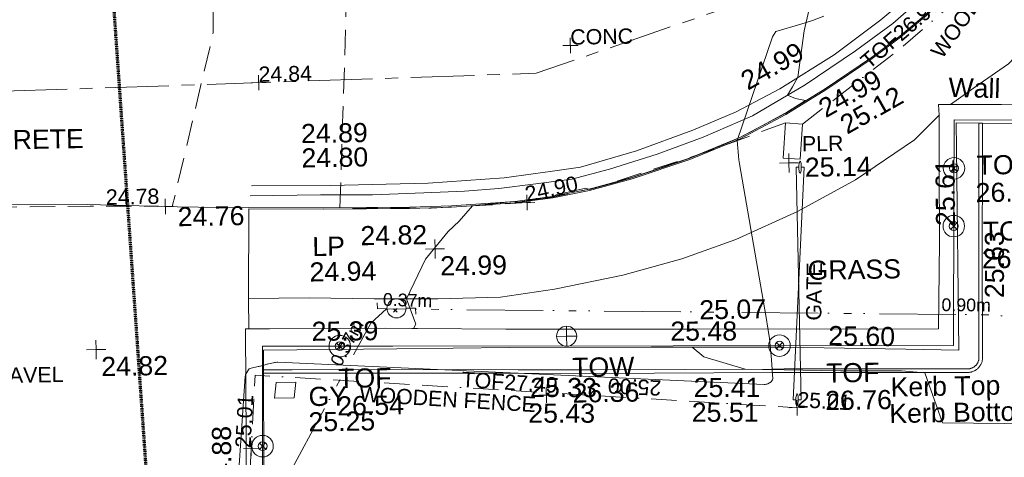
# Model space of a CAD drawing. Header units: millimetres. Extents: x -287732 to 520720, y -88450 to 287754.
# Tile 91 of 256: x -25973 to -6642, y -41589 to -33004. Entities that reach past the tile are written whole.
import ezdxf

# ---------------------------------------------------------------- set-up
doc = ezdxf.new("R2010")
doc.units = ezdxf.units.MM
for name, pattern in [('Dash 1_5mm', [3, 1.5, -1.5]), ('IMPORT-BORDER _5_', [1750, 500, -250, 500, -250, 0, -250]), ('IMPORT-CENTER _6_', [2000, 1250, -250, 250, -250]), ('IMPORT-DASHED _2_', [750, 500, -250]), ('IMPORT-UG_ELEC_STREET LIGHTING_QLB2 _2_', [2700, 1500, -300, 0, -250, 150, -300, 0, -200])]:
    doc.linetypes.add(name, pattern=pattern)
for name, color, linetype, lineweight, true_color in [('00__TOPO__TOP_OF_FENCE_SYMBOL', 7, 'Continuous', 9, 0x666666), ('00_TOPO_FENCE_2D', 7, 'Continuous', 9, 0x3f7f4f), ('00_TOPO_FOOTPATH', 7, 'Continuous', 9, 0xa50000), ('00_TOPO_FURN_LAMP_POST', 7, 'Continuous', 9, 0x666666), ('00_TOPO_KERB_BOTTOM', 1, 'Continuous', 9, 0xff0000), ('00_TOPO_KERB_TOP', 7, 'Continuous', 9, 0xa500a5), ('00_TOPO_LEVEL_SPOT', 7, 'Continuous', 9, 0x666666), ('00_TOPO_ROAD_MARKING_YELLOW_CONTINUOUS', 40, 'Continuous', 9, 0xffbf00), ('00_TOPO_TOP_OF_FENCE', 7, 'Continuous', 9, 0x666666), ('00_TOPO_TOP_OF_WALL', 7, 'Continuous', 9, 0x666666), ('00_TOPO_WALL', 7, 'Continuous', 9, 0x7c00a5), ('00_UAV_KERB_BOTTOM', 1, 'Continuous', 9, 0xff0000), ('00_UAV_KERB_TOP', 7, 'Continuous', 9, 0xa500a5), ('00_UAV_SERV_GULLY', 7, 'Continuous', 9, 0x5252a5), ('00_UAV_WALL', 7, 'Continuous', 9, 0x7c00a5), ('01_DTM_CONTOUR_MJR', 7, 'Continuous', 9, 0x7f3f00), ('01_DTM_CONTOUR_MNR', 7, 'Continuous', 9, 0xa5a552), ('12333-PUM-2D-U-0001-C01 - Rev2_REVIT IMPORT_dwg', 7, 'Continuous', 9, 0x767676), ('A_RHA_Line', 7, 'Continuous', 9, 0x00a600), ('CONTOURS_INDEX', 4, 'Continuous', 9, 0x00ffff), ('CONTOURS_INDEX_LVL', 4, 'Continuous', 9, 0x00ffff), ('FENCE', 7, 'IMPORT-BORDER _5_', 9, 0xa55200), ('FENCE_LVL', 7, 'Continuous', 9, 0xa55200), ('FENCE_TXT', 7, 'Continuous', 9, 0xa55200), ('PILLAR', 7, 'Continuous', 9, 0xa50000), ('PILLAR_TXT', 7, 'Continuous', 9, 0xa50000), ('PUM-ELECTRIC-SL-QLB2', 7, 'IMPORT-UG_ELEC_STREET LIGHTING_QLB2 _2_', 9, 0xff7f7f), ('ROAD_CROWNLINE', 7, 'IMPORT-CENTER _6_', 9, 0xa500a5), ('ROAD_CROWNLINE_LVL', 7, 'Continuous', 9, 0xa500a5), ('TOP_OF_FENCE_LEVEL', 7, 'Continuous', 9, 0xa500a5), ('TOP_OF_FENCE_LEVEL_TXT', 7, 'Continuous', 9, 0xa500a5)]:
    doc.layers.add(name, color=color, linetype=linetype, lineweight=lineweight, true_color=true_color)
for name, color, linetype, lineweight in [('00_TOPO_ROAD_EDGE', 7, 'Continuous', 9), ('00_TOPO_SURFACE', 7, 'Continuous', 9), ('00_TOPO_SURVEY_TEXT', 7, 'Continuous', 9), ('CHANGE_OF_SURFACE', 7, 'IMPORT-DASHED _2_', 9), ('CHANGE_OF_SURFACE_LVL', 7, 'Continuous', 9), ('GATE', 7, 'Continuous', 9), ('GATE_TXT', 7, 'Continuous', 9), ('GEN-TEXT', 7, 'Continuous', 9), ('Text', 7, 'Continuous', 9), ('TEXT_TXT', 7, 'Continuous', 9)]:
    doc.layers.add(name, color=color, linetype=linetype, lineweight=lineweight)
doc.styles.add('Arial_1', font='arial.ttf', dxfattribs={"height": 250})
doc.styles.add('Arial_3', font='arial.ttf', dxfattribs={"height": 300})
doc.styles.add('Swis721 Lt BT_2', font='swissl.ttf', dxfattribs={"height": 375})

# ---------------------------------------------------------------- blocks, each defined once
blk = doc.blocks.new('12333-PUM-2D-U-0001-C01 - Rev2_REVIT IMPORT_dwg_MSL_Lamp_Post_SYM-2077199-Site Location Plan Proposed')
at = {"layer": '00_TOPO_FURN_LAMP_POST', "color": 254, "true_color": 0xcccccc, "flags": 128}
for points in [[(-500, 0), (-1000, 0), (-1000, 317)], [(500, 0), (1000, 0), (1000, -317)]]:
    blk.add_lwpolyline(points, dxfattribs=at)
at = {"layer": '00_TOPO_FURN_LAMP_POST', "color": 254, "true_color": 0xcccccc}
blk.add_circle((0, 0), 500, dxfattribs=at)
blk = doc.blocks.new('12333-PUM-2D-U-0001-C01 - Rev2_REVIT IMPORT_dwg_MM-2077200-Site Location Plan Proposed')
at = {"layer": '00_TOPO_LEVEL_SPOT', "color": 254, "true_color": 0xcccccc, "flags": 128}
for points in [[(0, -500), (0, 0), (-500, 0)], [(500, 0), (0, 0), (0, 500)]]:
    blk.add_lwpolyline(points, dxfattribs=at)
blk = doc.blocks.new('12333-PUM-2D-U-0001-C01 - Rev2_REVIT IMPORT_dwg_MSL_Node_LineworkTOF-2077201-Site Location Plan Proposed')
at = {"layer": '00__TOPO__TOP_OF_FENCE_SYMBOL', "color": 254, "true_color": 0xcccccc, "flags": 128}
for points in [[(165, 165), (0, 0), (-165, 165)], [(165, -165), (0, 0), (-165, -165)]]:
    blk.add_lwpolyline(points, dxfattribs=at)
at = {"layer": '00__TOPO__TOP_OF_FENCE_SYMBOL', "color": 254, "true_color": 0xcccccc}
for radius in [563, 234]:
    blk.add_circle((0, 0), radius, dxfattribs=at)
blk = doc.blocks.new('12333-PUM-2D-U-0001-C01 - Rev2_REVIT IMPORT_dwg_TOW-2077202-Site Location Plan Proposed')
at = {"layer": '00_TOPO_TOP_OF_WALL', "color": 254, "true_color": 0xcccccc, "flags": 128}
for points in [[(0, 525), (0, 0), (-525, 0)], [(525, 0), (0, 0), (0, -525)]]:
    blk.add_lwpolyline(points, dxfattribs=at)
at = {"layer": '00_TOPO_TOP_OF_WALL', "color": 254, "true_color": 0xcccccc}
blk.add_circle((0, 0), 525, dxfattribs=at)
blk = doc.blocks.new('12333-PUM-2D-U-0001-C01 - Rev2_REVIT IMPORT_dwg_MGS62954_T2_Galway_ITM_3d_Rev1-2077680-Site Location Plan Proposed')
at = {"layer": '00_TOPO_FENCE_2D', "color": 254, "true_color": 0xcccccc, "flags": 128}
blk.add_lwpolyline([(533902949, 725542173), (533900154, 725542340), (533899753, 725520459), (533893724, 725520593), (533893691, 725519042), (533893690, 725518972), (533893631, 725516166), (533882628, 725516345), (533882619, 725516345), (533880071, 725516386), (533879975, 725510995), (533879974, 725510962), (533879864, 725504787)], dxfattribs=at)
at = {"layer": '00_TOPO_FOOTPATH', "color": 254, "true_color": 0xcccccc, "flags": 128}
for points in [[(533893660, 725520892), (533894230, 725521280), (533894810, 725521670), (533895573, 725522449), (533896265, 725523269), (533897161, 725524471), (533897732, 725525513), (533898324, 725526553), (533898678, 725527378), (533899137, 725528400), (533899471, 725529440), (533899603, 725529850)], [(533879846, 725519088), (533879808, 725517331), (533881000, 725517320), (533882280, 725517280), (533883530, 725517260), (533884760, 725517270), (533885820, 725517410), (533887170, 725517660), (533888330, 725517960), (533889400, 725518320), (533890620, 725518850), (533891770, 725519450), (533892940, 725520210), (533893429, 725520688)]]:
    blk.add_lwpolyline(points, dxfattribs=at)
at = {"layer": '00_TOPO_KERB_BOTTOM', "color": 254, "true_color": 0xcccccc, "flags": 128}
blk.add_lwpolyline([(533879847, 725519113), (533881316, 725519082), (533883002, 725519063), (533883826, 725519075), (533885071, 725519140), (533885813, 725519226), (533886536, 725519355), (533887374, 725519570), (533888513, 725519928), (533889508, 725520316), (533890407, 725520777), (533891202, 725521246), (533892121, 725521842), (533892685, 725522254), (533893203, 725522669), (533893976, 725523401), (533894558, 725524054), (533895199, 725524864)], dxfattribs=at)
at = {"layer": '00_TOPO_KERB_TOP', "color": 254, "true_color": 0xcccccc, "flags": 128}
blk.add_lwpolyline([(533879846, 725519088), (533881316, 725519057), (533883002, 725519038), (533883827, 725519050), (533885073, 725519115), (533885816, 725519201), (533886542, 725519331), (533887381, 725519546), (533888521, 725519905), (533889518, 725520293), (533890419, 725520756), (533891215, 725521225), (533892135, 725521822), (533892700, 725522234), (533893220, 725522650), (533893994, 725523384), (533894577, 725524039), (533895219, 725524849)], dxfattribs=at)
at = {"layer": '00_TOPO_ROAD_EDGE', "color": 254, "true_color": 0xcccccc, "flags": 128}
blk.add_lwpolyline([(533867381, 725519353), (533868464, 725519364), (533870670, 725519317), (533872598, 725519283), (533874850, 725519267), (533876692, 725519230), (533878449, 725519149), (533879683, 725519112), (533879847, 725519113)], dxfattribs=at)
at = {"layer": '00_TOPO_ROAD_MARKING_YELLOW_CONTINUOUS', "color": 254, "true_color": 0xcccccc, "flags": 128}
for points in [[(533894860, 725525230), (533894460, 725524720), (533893780, 725523890), (533893110, 725523220), (533892320, 725522580), (533891390, 725521910), (533890310, 725521260), (533889450, 725520820), (533888590, 725520480), (533887480, 725520090), (533886370, 725519790), (533885820, 725519720), (533884870, 725519610), (533883380, 725519530), (533881460, 725519520), (533879910, 725519540)], [(533879880, 725519340), (533881260, 725519340), (533882280, 725519320), (533883290, 725519340), (533884090, 725519360), (533884760, 725519400), (533885490, 725519480), (533886200, 725519560), (533886940, 725519740), (533887880, 725520020), (533888790, 725520340), (533889770, 725520740), (533890810, 725521330), (533891810, 725521980), (533892550, 725522500), (533893250, 725523100), (533893920, 725523750), (533894430, 725524350), (533894980, 725525070)]]:
    blk.add_lwpolyline(points, dxfattribs=at)
at = {"layer": '00_TOPO_SURFACE', "color": 254, "true_color": 0xcccccc}
blk.add_line((533879808, 725517331), (533879810, 725516734), dxfattribs=at)
at = {"layer": '00_TOPO_WALL', "color": 254, "true_color": 0xcccccc, "flags": 128}
blk.add_lwpolyline([(533879572, 725505043), (533879629, 725508962), (533879663, 725511195), (533879715, 725514558), (533879743, 725516735), (533880153, 725516730), (533880212, 725516729), (533882486, 725516698), (533883009, 725516684), (533883116, 725516681), (533884849, 725516636), (533888464, 725516577), (533893345, 725516496), (533893395, 725518206), (533893415, 725519690), (533893429, 725520688), (533893424, 725520896), (533894658, 725520875), (533895325, 725520859)], dxfattribs=at)
at = {"layer": '00_UAV_KERB_BOTTOM', "color": 254, "true_color": 0xcccccc, "flags": 128}
blk.add_lwpolyline([(533880082, 725515857), (533880644, 725515847), (533883895, 725515793), (533885081, 725515770), (533886597, 725515740), (533890080, 725515696), (533890299, 725515693), (533892513, 725515654), (533893884, 725515632), (533893909, 725515632), (533893921, 725515632), (533893933, 725515633), (533893946, 725515635), (533893958, 725515636), (533893970, 725515639), (533893981, 725515642), (533893993, 725515645), (533894005, 725515649), (533894016, 725515653), (533894028, 725515658), (533894039, 725515663), (533894049, 725515669), (533894060, 725515675), (533894070, 725515681), (533894080, 725515688), (533894090, 725515696), (533894099, 725515704), (533894108, 725515712), (533894115, 725515718), (533894123, 725515727), (533894131, 725515736), (533894139, 725515745), (533894146, 725515755), (533894153, 725515765), (533894159, 725515776), (533894165, 725515786), (533894171, 725515797), (533894176, 725515808), (533894181, 725515820), (533894185, 725515831), (533894188, 725515843), (533894191, 725515855), (533894194, 725515867), (533894196, 725515879), (533894198, 725515891), (533894199, 725515903), (533894200, 725515915), (533894200, 725515927), (533894199, 725515949), (533894210, 725516635), (533894219, 725517299), (533894277, 725520517)], dxfattribs=at)
at = {"layer": '00_UAV_KERB_TOP', "color": 254, "true_color": 0xcccccc, "flags": 128}
blk.add_lwpolyline([(533880083, 725515927), (533880646, 725515917), (533883897, 725515863), (533885082, 725515839), (533886598, 725515810), (533890081, 725515766), (533890300, 725515763), (533892515, 725515724), (533893884, 725515702), (533893908, 725515702), (533893918, 725515702), (533893927, 725515703), (533893937, 725515704), (533893946, 725515705), (533893955, 725515707), (533893964, 725515709), (533893973, 725515712), (533893982, 725515715), (533893990, 725515718), (533893999, 725515722), (533894007, 725515726), (533894015, 725515730), (533894023, 725515735), (533894031, 725515740), (533894039, 725515745), (533894046, 725515750), (533894053, 725515756), (533894060, 725515763), (533894065, 725515767), (533894072, 725515774), (533894078, 725515781), (533894083, 725515788), (533894089, 725515796), (533894094, 725515803), (533894099, 725515811), (533894104, 725515819), (533894108, 725515828), (533894112, 725515836), (533894115, 725515845), (533894118, 725515853), (533894121, 725515862), (533894123, 725515871), (533894125, 725515880), (533894127, 725515890), (533894128, 725515899), (533894129, 725515908), (533894130, 725515917), (533894130, 725515927), (533894129, 725515950), (533894141, 725516746), (533894149, 725517300), (533894207, 725520518)], dxfattribs=at)
at = {"layer": '00_UAV_SERV_GULLY', "color": 254, "true_color": 0xcccccc}
for p, q in [((533880327, 725515669), (533880289, 725515364)), ((533880327, 725515669), (533880708, 725515669)), ((533880708, 725515669), (533880670, 725515364)), ((533880289, 725515364), (533880670, 725515364))]:
    blk.add_line(p, q, dxfattribs=at)
at = {"layer": '00_UAV_WALL', "color": 254, "true_color": 0xcccccc, "flags": 128}
blk.add_lwpolyline([(533896846, 725520463), (533894277, 725520517), (533894207, 725520518), (533893765, 725520531), (533893761, 725520037), (533893735, 725516074), (533892698, 725516110), (533890287, 725516193), (533887701, 725516233), (533884920, 725516275), (533882703, 725516291), (533880090, 725516310), (533880083, 725515927), (533880082, 725515857), (533880052, 725513976)], dxfattribs=at)
at = {"layer": '01_DTM_CONTOUR_MJR', "color": 254, "true_color": 0xcccccc, "flags": 128}
blk.add_lwpolyline([(533883042, 725516683), (533883087, 725516766), (533882910, 725517270), (533883298, 725518039), (533883750, 725518574), (533883973, 725518775), (533884240, 725519070), (533885049, 725519139), (533885070, 725519131), (533885132, 725519129), (533885814, 725519219), (533885883, 725519259), (533886470, 725519378), (533886540, 725519351), (533887056, 725519477), (533887373, 725519565), (533887992, 725519756), (533888512, 725519926), (533889179, 725520183), (533889511, 725520317), (533889730, 725520426), (533890410, 725520779), (533890437, 725520795), (533890810, 725521020), (533890618, 725521066), (533890460, 725521130), (533890559, 725521295), (533890670, 725521480), (533890809, 725522386), (533891001, 725523157)], dxfattribs=at)
at = {"layer": '01_DTM_CONTOUR_MNR', "color": 254, "true_color": 0xcccccc, "flags": 128}
blk.add_lwpolyline([(533895224, 725514601), (533893393, 725514649), (533893060, 725515640), (533892604, 725515683), (533892510, 725515687), (533891405, 725515705), (533890300, 725515746), (533889876, 725515758), (533889537, 725515770), (533888726, 725516029), (533888500, 725516220)], dxfattribs=at)
at = {"xscale": 0.375, "yscale": 0.375, "zscale": 0.375}
for name, p in [('12333-PUM-2D-U-0001-C01 - Rev2_REVIT IMPORT_dwg_MM-2077200-Site Location Plan Proposed', (533890467, 725519803)), ('12333-PUM-2D-U-0001-C01 - Rev2_REVIT IMPORT_dwg_MSL_Node_LineworkTOF-2077201-Site Location Plan Proposed', (533893704, 725519641)), ('12333-PUM-2D-U-0001-C01 - Rev2_REVIT IMPORT_dwg_MSL_Node_LineworkTOF-2077201-Site Location Plan Proposed', (533893680, 725518507)), ('12333-PUM-2D-U-0001-C01 - Rev2_REVIT IMPORT_dwg_MM-2077200-Site Location Plan Proposed', (533883490, 725518237)), ('12333-PUM-2D-U-0001-C01 - Rev2_REVIT IMPORT_dwg_MSL_Lamp_Post_SYM-2077199-Site Location Plan Proposed', (533882712, 725517084)), ('12333-PUM-2D-U-0001-C01 - Rev2_REVIT IMPORT_dwg_TOW-2077202-Site Location Plan Proposed', (533886043, 725516480)), ('12333-PUM-2D-U-0001-C01 - Rev2_REVIT IMPORT_dwg_MM-2077200-Site Location Plan Proposed', (533876802, 725516379)), ('12333-PUM-2D-U-0001-C01 - Rev2_REVIT IMPORT_dwg_MSL_Node_LineworkTOF-2077201-Site Location Plan Proposed', (533881586, 725516362)), ('12333-PUM-2D-U-0001-C01 - Rev2_REVIT IMPORT_dwg_MSL_Node_LineworkTOF-2077201-Site Location Plan Proposed', (533890218, 725516222)), ('12333-PUM-2D-U-0001-C01 - Rev2_REVIT IMPORT_dwg_MSL_Node_LineworkTOF-2077201-Site Location Plan Proposed', (533880036, 725514427))]:
    blk.add_blockref(name, p, dxfattribs=at)
at = {"layer": '00_TOPO_FURN_LAMP_POST', "char_height": 375, "attachment_point": 1, "line_spacing_factor": 1.005062, "style": 'Swis721 Lt BT_2'}
for s, insert, width in [('LP', (533881081, 725518513), 707.59), ('24.94', (533881018, 725518015), 1495.9)]:
    blk.add_mtext(s, dxfattribs=dict(at, insert=insert, width=width))
at = {"layer": '00_TOPO_KERB_BOTTOM', "color": 251, "true_color": 0x666666, "insert": (533891024, 725520995), "char_height": 375, "width": 1495.9, "attachment_point": 1, "rotation": 28.5133, "line_spacing_factor": 1.005062, "style": 'Swis721 Lt BT_2'}
blk.add_mtext('24.99', dxfattribs=at)
at = {"layer": '00_TOPO_KERB_BOTTOM', "color": 251, "true_color": 0x666666, "insert": (533880898, 725520254), "char_height": 375, "width": 1495.9, "attachment_point": 1, "line_spacing_factor": 1.005062, "style": 'Swis721 Lt BT_2'}
blk.add_mtext('24.80', dxfattribs=at)
at = {"layer": '00_TOPO_KERB_TOP', "color": 251, "true_color": 0x666666, "insert": (533891439, 725520665), "char_height": 375, "width": 1495.9, "attachment_point": 1, "rotation": 28.5133, "line_spacing_factor": 1.005062, "style": 'Swis721 Lt BT_2'}
blk.add_mtext('25.12', dxfattribs=at)
at = {"layer": '00_TOPO_KERB_TOP', "color": 251, "true_color": 0x666666, "insert": (533880898, 725520733), "char_height": 375, "width": 1495.9, "attachment_point": 1, "line_spacing_factor": 1.005062, "style": 'Swis721 Lt BT_2'}
blk.add_mtext('24.89', dxfattribs=at)
at = {"layer": '00_TOPO_LEVEL_SPOT', "char_height": 375, "width": 1495.9, "attachment_point": 1, "line_spacing_factor": 1.005062, "style": 'Swis721 Lt BT_2'}
for s, insert in [('25.14', (533890776, 725519899)), ('24.99', (533883585, 725518090)), ('24.82', (533876897, 725516232))]:
    blk.add_mtext(s, dxfattribs=dict(at, insert=insert))
at = {"layer": '00_TOPO_ROAD_EDGE', "color": 251, "true_color": 0x666666, "insert": (533878449, 725519145), "char_height": 375, "width": 1495.9, "attachment_point": 1, "line_spacing_factor": 1.005062, "style": 'Swis721 Lt BT_2'}
blk.add_mtext('24.76', dxfattribs=at)
at = {"layer": '00_TOPO_ROAD_MARKING_YELLOW_CONTINUOUS', "color": 251, "true_color": 0x666666, "insert": (533889505, 725521562), "char_height": 375, "width": 1495.9, "attachment_point": 1, "rotation": 28.5133, "line_spacing_factor": 1.005062, "style": 'Swis721 Lt BT_2'}
blk.add_mtext('24.99', dxfattribs=at)
at = {"layer": '00_TOPO_ROAD_MARKING_YELLOW_CONTINUOUS', "color": 251, "true_color": 0x666666, "insert": (533882029, 725518709), "char_height": 375, "width": 1495.9, "attachment_point": 1, "line_spacing_factor": 1.005062, "style": 'Swis721 Lt BT_2'}
blk.add_mtext('24.82', dxfattribs=at)
at = {"layer": '00_TOPO_SURVEY_TEXT', "color": 251, "true_color": 0x666666, "char_height": 375, "attachment_point": 1, "line_spacing_factor": 1.005062, "style": 'Swis721 Lt BT_2'}
for s, insert, width in [('CONCRETE', (533873693, 725520712), 3286.24), ('GRASS', (533890795, 725517877), 2018.28)]:
    blk.add_mtext(s, dxfattribs=dict(at, insert=insert, width=width))
at = {"layer": '00_TOPO_TOP_OF_FENCE', "char_height": 375, "attachment_point": 1, "line_spacing_factor": 1.005062, "style": 'Swis721 Lt BT_2'}
for s, insert, width in [('TOF', (533894149, 725519882), 1163.48), ('26.96', (533894121, 725519343), 1495.9), ('TOF', (533894248, 725518581), 1163.48), ('26.72', (533894219, 725518041), 1495.9), ('TOF', (533881543, 725515917), 1163.48), ('TOF', (533891124, 725515855), 1163.48), ('26.54', (533881515, 725515378), 1495.9), ('26.76', (533891095, 725515316), 1495.9)]:
    blk.add_mtext(s, dxfattribs=dict(at, insert=insert, width=width))
at = {"layer": '00_TOPO_TOP_OF_WALL', "char_height": 375, "attachment_point": 1, "line_spacing_factor": 1.005062, "style": 'Swis721 Lt BT_2'}
for s, insert, width in [('TOW', (533886140, 725516053), 1343.94), ('26.36', (533886140, 725515549), 1495.9)]:
    blk.add_mtext(s, dxfattribs=dict(at, insert=insert, width=width))
at = {"layer": '00_TOPO_WALL', "color": 251, "true_color": 0x666666, "char_height": 375, "attachment_point": 1, "line_spacing_factor": 1.005062, "style": 'Swis721 Lt BT_2'}
for s, insert, width, rotation in [('Wall', (533893633, 725521421), 1130.24, 357.4121), ('24.88', (533879039, 725513528), 1495.9, 89.6608)]:
    blk.add_mtext(s, dxfattribs=dict(at, insert=insert, width=width, rotation=rotation))
at = {"layer": '00_TOPO_WALL', "color": 251, "true_color": 0x666666, "insert": (533888656, 725517139), "char_height": 375, "width": 1495.9, "attachment_point": 1, "line_spacing_factor": 1.005062, "style": 'Swis721 Lt BT_2'}
blk.add_mtext('25.07', dxfattribs=at)
at = {"layer": '00_UAV_KERB_BOTTOM', "color": 251, "true_color": 0x666666, "char_height": 375, "attachment_point": 1, "line_spacing_factor": 1.005062, "style": 'Swis721 Lt BT_2'}
for s, insert, width, rotation in [('25.33', (533885313, 725515675), 1495.9, 358.8763), ('25.41', (533888522, 725515619), 1495.9, 359.0527), ('Kerb Bottom', (533892349, 725515039), 3414.46, 0.0663)]:
    blk.add_mtext(s, dxfattribs=dict(at, insert=insert, width=width, rotation=rotation))
at = {"layer": '00_UAV_KERB_TOP', "color": 251, "true_color": 0x666666, "char_height": 375, "attachment_point": 1, "line_spacing_factor": 1.005062, "style": 'Swis721 Lt BT_2'}
for s, insert, width, rotation in [('25.63', (533894266, 725517084), 1495.9, 89.0728), ('Kerb Top', (533892384, 725515558), 2493.17, 0.0663), ('25.43', (533885268, 725515173), 1495.9, 358.8763), ('25.51', (533888476, 725515134), 1495.9, 359.0527)]:
    blk.add_mtext(s, dxfattribs=dict(at, insert=insert, width=width, rotation=rotation))
at = {"layer": '00_UAV_SERV_GULLY', "color": 251, "true_color": 0x666666, "char_height": 375, "attachment_point": 1, "line_spacing_factor": 1.005062, "style": 'Swis721 Lt BT_2'}
for s, insert, width in [('GY', (533880956, 725515572), 821.56), ('25.25', (533880945, 725515075), 1495.9)]:
    blk.add_mtext(s, dxfattribs=dict(at, insert=insert, width=width))
at = {"layer": '00_UAV_WALL', "color": 251, "true_color": 0x666666, "char_height": 375, "width": 1495.9, "attachment_point": 1, "line_spacing_factor": 1.005062, "style": 'Swis721 Lt BT_2'}
for s, insert, rotation in [('25.61', (533893332, 725518513), 89.6143), ('25.39', (533881040, 725516851), 359.5848), ('25.48', (533888083, 725516732), 359.1247), ('25.60', (533891187, 725516592), 358.0233)]:
    blk.add_mtext(s, dxfattribs=dict(at, insert=insert, rotation=rotation))
blk = doc.blocks.new('12333-PUM-2D-U-0001-C01 - Rev2_REVIT IMPORT_dwg_SPOT-2077713-Site Location Plan Proposed')
at = {"layer": 'Text', "color": 253, "true_color": 0xaaaaaa}
for p, q in [((-500, 0), (500, 0)), ((0, 500), (0, -500))]:
    blk.add_line(p, q, dxfattribs=at)
blk = doc.blocks.new('12333-PUM-2D-U-0001-C01 - Rev2_REVIT IMPORT_dwg_SPOT-2077724-Site Location Plan Proposed')
at = {"layer": 'TOP_OF_FENCE_LEVEL', "color": 254, "true_color": 0xe1aae1}
for p, q in [((-500, 0), (500, 0)), ((0, 500), (0, -500))]:
    blk.add_line(p, q, dxfattribs=at)
blk = doc.blocks.new('12333-PUM-2D-U-0001-C01 - Rev2_REVIT IMPORT_dwg_GATE-2077807-Site Location Plan Proposed')
at = {"layer": 'GATE', "color": 253, "true_color": 0xaaaaaa, "flags": 128}
for points in [[(249614, -96026), (249607, -96021), (249600, -96025), (249592, -96044), (249586, -96068), (249581, -96102), (249579, -96135), (249579, -96174), (249582, -96208), (249586, -96232), (249593, -96251), (249600, -96256), (249607, -96252), (249614, -96233), (249620, -96209), (249625, -96175), (249627, -96137), (249627, -96103), (249624, -96069), (249620, -96045)], [(249474, -100588), (249467, -100583), (249460, -100587), (249452, -100606), (249447, -100630), (249442, -100664), (249440, -100702), (249439, -100736), (249442, -100770), (249447, -100794), (249453, -100813), (249460, -100818), (249467, -100814), (249475, -100795), (249481, -100771), (249486, -100737), (249488, -100704), (249488, -100665), (249485, -100632), (249481, -100607)]]:
    blk.add_lwpolyline(points, close=True, dxfattribs=at)
for points in [[(249440, -100702), (249385, -100701), (249682, -96138), (249627, -96137)], [(249488, -100704), (249542, -100705), (249525, -96134), (249579, -96135)]]:
    blk.add_lwpolyline(points, dxfattribs=at)
blk = doc.blocks.new('12333-PUM-2D-U-0001-C01 - Rev2_REVIT IMPORT_dwg_SPOT-2077769-Site Location Plan Proposed')
at = {"layer": 'CHANGE_OF_SURFACE_LVL', "color": 253, "true_color": 0xaaaaaa}
for p, q in [((-500, 0), (500, 0)), ((0, 500), (0, -500))]:
    blk.add_line(p, q, dxfattribs=at)
blk = doc.blocks.new('12333-PUM-2D-U-0001-C01 - Rev2_REVIT IMPORT_dwg_SPOT-2077774-Site Location Plan Proposed')
at = {"layer": 'ROAD_CROWNLINE_LVL', "color": 254, "true_color": 0xe1aae1}
for p, q in [((-500, 0), (500, 0)), ((0, 500), (0, -500))]:
    blk.add_line(p, q, dxfattribs=at)
blk = doc.blocks.new('12333-PUM-2D-U-0001-C01 - Rev2_REVIT IMPORT_dwg_SPOT-2077771-Site Location Plan Proposed')
at = {"layer": 'FENCE_LVL', "color": 9, "true_color": 0xe1c5aa}
for p, q in [((-500, 0), (500, 0)), ((0, 500), (0, -500))]:
    blk.add_line(p, q, dxfattribs=at)
blk = doc.blocks.new('12333-PUM-2D-U-0001-C01 - Rev2_REVIT IMPORT_dwg-1620468-Site Location Plan Proposed')
at = {"layer": 'CHANGE_OF_SURFACE', "color": 253, "true_color": 0xaaaaaa, "flags": 128}
for points in [[(236996, -96686), (237267, -96696), (238131, -93294), (238142, -92430), (238026, -91855)], [(249333, -95266), (247620, -95854), (245671, -96452), (244232, -96740), (242349, -96818), (240555, -96785), (240797, -91907)], [(225468, -96528), (230399, -96617), (235654, -96663), (236996, -96686)]]:
    blk.add_lwpolyline(points, dxfattribs=at)
at = {"layer": 'CONTOURS_INDEX', "color": 131, "true_color": 0xaaffff, "flags": 128}
blk.add_lwpolyline([(238418, -102669), (238640, -100048), (238643, -100032), (238647, -100016), (238719, -99904), (238761, -99892), (238894, -99865), (238911, -99861), (238929, -99858), (238946, -99854), (238963, -99849), (239032, -99831), (239050, -99826), (239067, -99822), (239084, -99818), (239102, -99814), (239198, -99794), (239220, -99790), (239242, -99787), (239264, -99787), (239286, -99787), (248824, -100389), (248843, -100388), (248861, -100386), (248878, -100381), (248895, -100374), (248961, -100339), (248991, -100301), (248993, -100284), (248974, -99905), (248961, -99697), (248943, -99490), (248918, -99283), (248889, -99076), (248416, -96049), (248405, -95973), (248396, -95897), (248390, -95821), (248385, -95744), (248378, -95591), (249104, -93573), (249174, -93471), (249669, -93330), (249896, -93264), (250118, -93186)], dxfattribs=at)
at = {"layer": 'FENCE', "color": 9, "true_color": 0xe1c5aa, "flags": 128}
for points in [[(249665, -95294), (251593, -93859), (252924, -92758), (254392, -90784)], [(238124, -118479), (238376, -108039), (238629, -102899), (238835, -100031), (249459, -100857)]]:
    blk.add_lwpolyline(points, dxfattribs=at)
at = {"layer": 'GEN-TEXT', "color": 253, "true_color": 0xaaaaaa}
for p, q in [((241575, -98845), (241646, -98775)), ((241646, -98845), (241575, -98775))]:
    blk.add_line(p, q, dxfattribs=at)
at = {"layer": 'PILLAR', "color": 9, "true_color": 0xe1aaaa, "flags": 128}
blk.add_lwpolyline([(249276, -95954), (249333, -95266), (249665, -95294), (249608, -95982)], close=True, dxfattribs=at)
at = {"layer": 'PUM-ELECTRIC-SL-QLB2', "color": 254, "true_color": 0xffd4d4, "flags": 128}
blk.add_lwpolyline([(258140, -112114), (258577, -107819), (259215, -99924), (253370, -99103), (241433, -98776), (241121, -99052), (238439, -103803), (238132, -115577)], dxfattribs=at)
at = {"layer": 'ROAD_CROWNLINE', "color": 254, "true_color": 0xe1aae1, "flags": 128}
blk.add_lwpolyline([(249006, -92725), (244453, -94206), (233556, -94383), (213354, -93698), (191428, -93433), (168463, -92924), (161119, -92830), (147820, -92659), (134837, -92304), (124391, -92018), (104167, -91620), (79168, -91355), (65619, -91289), (52756, -91112), (39914, -90847), (23027, -90603), (4970, -90095), (-7099, -89786), (-12602, -89763), (-16470, -88901), (-19410, -87266), (-21200, -85365), (-21240, -85278)], dxfattribs=at)
for name, p in [('12333-PUM-2D-U-0001-C01 - Rev2_REVIT IMPORT_dwg_MGS62954_T2_Galway_ITM_3d_Rev1-2077680-Site Location Plan Proposed', (-533641080, -725615854)), ('12333-PUM-2D-U-0001-C01 - Rev2_REVIT IMPORT_dwg_GATE-2077807-Site Location Plan Proposed', (0, 0))]:
    blk.add_blockref(name, p)
at = {"xscale": 0.3, "yscale": 0.3, "zscale": 0.3}
for name, p in [('12333-PUM-2D-U-0001-C01 - Rev2_REVIT IMPORT_dwg_SPOT-2077713-Site Location Plan Proposed', (245136, -93673)), ('12333-PUM-2D-U-0001-C01 - Rev2_REVIT IMPORT_dwg_SPOT-2077774-Site Location Plan Proposed', (239004, -94295)), ('12333-PUM-2D-U-0001-C01 - Rev2_REVIT IMPORT_dwg_SPOT-2077769-Site Location Plan Proposed', (237131, -96691)), ('12333-PUM-2D-U-0001-C01 - Rev2_REVIT IMPORT_dwg_SPOT-2077769-Site Location Plan Proposed', (244232, -96740)), ('12333-PUM-2D-U-0001-C01 - Rev2_REVIT IMPORT_dwg_SPOT-2077724-Site Location Plan Proposed', (244546, -100524)), ('12333-PUM-2D-U-0001-C01 - Rev2_REVIT IMPORT_dwg_SPOT-2077771-Site Location Plan Proposed', (249459, -100857)), ('12333-PUM-2D-U-0001-C01 - Rev2_REVIT IMPORT_dwg_SPOT-2077771-Site Location Plan Proposed', (238732, -101465))]:
    blk.add_blockref(name, p, dxfattribs=at)
at = {"layer": 'CHANGE_OF_SURFACE_LVL', "insert": (244170, -96431), "char_height": 300, "width": 1256.11, "attachment_point": 1, "rotation": 11.3183, "line_spacing_factor": 0.941778, "style": 'Arial_3'}
blk.add_mtext('24.90', dxfattribs=at)
at = {"layer": 'CHANGE_OF_SURFACE_LVL', "insert": (235966, -96337), "char_height": 300, "width": 1256.11, "attachment_point": 1, "line_spacing_factor": 0.941778, "style": 'Arial_3'}
blk.add_mtext('24.78', dxfattribs=at)
at = {"layer": 'CONTOURS_INDEX_LVL', "insert": (246793, -100576), "char_height": 300, "width": 1256.11, "attachment_point": 1, "rotation": 176.3918, "line_spacing_factor": 0.941778, "style": 'Arial_3'}
blk.add_mtext('25.00', dxfattribs=at)
at = {"layer": 'FENCE_LVL', "char_height": 300, "width": 1256.11, "attachment_point": 1, "line_spacing_factor": 0.941778, "style": 'Arial_3'}
for insert, rotation in [((238418, -101443), 85.8818), ((249483, -100543), 355.554)]:
    blk.add_mtext('25.01', dxfattribs=dict(at, insert=insert, rotation=rotation))
at = {"layer": 'FENCE_TXT', "char_height": 300, "width": 4135.62, "attachment_point": 1, "line_spacing_factor": 0.941778, "style": 'Arial_3'}
for insert, rotation in [((252187, -93900), 53.3439), ((240888, -100285), 355.554)]:
    blk.add_mtext('WOODEN FENCE', dxfattribs=dict(at, insert=insert, rotation=rotation))
at = {"layer": 'GATE_TXT', "insert": (249666, -99148), "char_height": 300, "width": 1362.62, "attachment_point": 1, "rotation": 88.2462, "line_spacing_factor": 0.941778, "style": 'Arial_3'}
blk.add_mtext('GATE', dxfattribs=at)
at = {"layer": 'PILLAR_TXT', "insert": (249647, -95531), "char_height": 300, "width": 973.3, "attachment_point": 1, "line_spacing_factor": 0.941778, "style": 'Arial_3'}
blk.add_mtext('PLR', dxfattribs=at)
at = {"layer": 'PUM-ELECTRIC-SL-QLB2', "char_height": 250, "width": 1160.03, "attachment_point": 2, "line_spacing_factor": 0.941778, "style": 'Arial_1'}
for s, insert, rotation in [('0.37m', (241860, -98487), 357.0894), ('0.90m', (252820, -98772), 358.4308), ('0.37m', (240538, -99366), 60.5547)]:
    blk.add_mtext(s, dxfattribs=dict(at, insert=insert, rotation=rotation))
at = {"layer": 'ROAD_CROWNLINE_LVL', "insert": (239004, -93980), "char_height": 300, "width": 1256.11, "attachment_point": 1, "line_spacing_factor": 0.941778, "style": 'Arial_3'}
blk.add_mtext('24.84', dxfattribs=at)
at = {"layer": 'TEXT_TXT', "char_height": 300, "attachment_point": 1, "line_spacing_factor": 0.941778, "style": 'Arial_3'}
for s, insert, width in [('CONC', (245136, -93358), 1469.14), ('GRAVEL', (233373, -99799), 2031.08)]:
    blk.add_mtext(s, dxfattribs=dict(at, insert=insert, width=width))
at = {"layer": 'TOP_OF_FENCE_LEVEL_TXT', "char_height": 300, "width": 2255.13, "attachment_point": 1, "line_spacing_factor": 0.941778, "style": 'Arial_3'}
for s, insert, rotation in [('TOF26.97', (250797, -94021), 39.6107), ('TOF27.49', (242900, -100035), 355.554)]:
    blk.add_mtext(s, dxfattribs=dict(at, insert=insert, rotation=rotation))

msp = doc.modelspace()

# ---------------------------------------------------------------- linework, layer by layer
at = {"layer": 'A_RHA_Line', "color": 30, "linetype": 'Dash 1_5mm', "lineweight": 70, "true_color": 0xff8000}
msp.add_line((-21789, -66121), (-24813, -22876), dxfattribs=at)
msp.add_line((-21789, -66121), (-24813, -22876), dxfattribs=at)

# ---------------------------------------------------------------- block references
at = {"layer": '12333-PUM-2D-U-0001-C01 - Rev2_REVIT IMPORT_dwg', "color": 254, "linetype": 'IMPORT-UG_ELEC_STREET LIGHTING_QLB2 _2_', "true_color": 0xffd4d4, "rotation": 0.9999999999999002}
msp.add_blockref('12333-PUM-2D-U-0001-C01 - Rev2_REVIT IMPORT_dwg-1620468-Site Location Plan Proposed', (-261895, 55870), dxfattribs=at)

doc.saveas('drawing.dxf')
